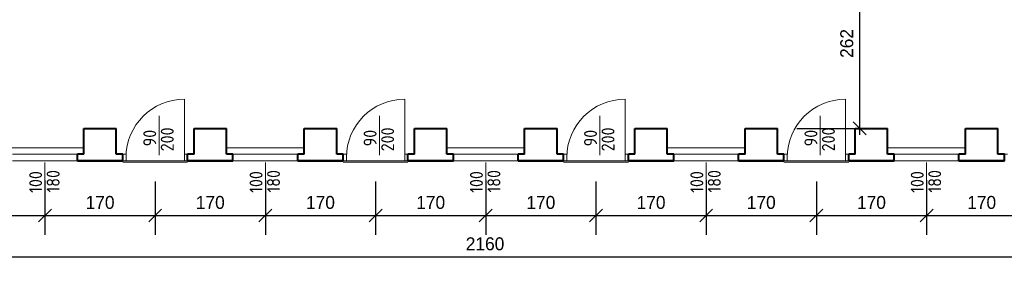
# Model space of a CAD drawing. Header units: millimetres. Extents: x -32003 to -19505, y 17931 to 29358.
# Tile 60 of 92: x -24197 to -22678, y 21275 to 21671. Entities that reach past the tile are written whole.
import ezdxf

# ---------------------------------------------------------------- set-up
doc = ezdxf.new("R2010")
doc.units = ezdxf.units.MM
doc.header["$PDMODE"] = 3
for name, color, linetype, lineweight in [('_wymiary', 1, 'Continuous', 9), ('drzwi', 140, 'Continuous', 13), ('opisy drzwi', 40, 'Continuous', 13), ('sciany', 4, 'Continuous', 40), ('ściana', 4, 'Continuous', 40)]:
    doc.layers.add(name, color=color, linetype=linetype, lineweight=lineweight)
doc.styles.add('ISO', font='isocp.shx')
doc.dimstyles.new('Jacek2', dxfattribs={"dimscale": 2, "dimtxt": 10, "dimasz": 10, "dimexe": 15, "dimexo": 15, "dimgap": 5, "dimtad": 1, "dimdec": 0, "dimrnd": 0.5, "dimzin": 0, "dimdsep": 46, "dimtxsty": 'Standard', "dimblk": 'OBLIQUE', "dimcen": 0, "dimdle": 5, "dimadec": 1, "dimazin": 0, "dimtfac": 1, "dimtdec": 0, "dimtofl": 0, "dimtmove": 0, "dimatfit": 3, "dimfxl": 0, "dimtolj": 1, "dimtzin": 0, "dimarcsym": 0})

# ---------------------------------------------------------------- blocks, each defined once
blk = doc.blocks.new('_OBLIQUE')
at = {"color": 0, "linetype": 'ByBlock'}
blk.add_line((-0.5, -0.5), (0.5, 0.5), dxfattribs=at)
blk = doc.blocks.new('*D1115')
at = {"layer": '_wymiary', "color": 0, "lineweight": -2}
for p, q in [((-24327.6, 21421.4), (-24327.6, 21339)), ((-24157.6, 21423.4), (-24157.6, 21339)), ((-24337.6, 21369), (-24147.6, 21369))]:
    blk.add_line(p, q, dxfattribs=at)
at = {"layer": 'Defpoints', "color": 0}
for p in [(-24327.6, 21451.4), (-24157.6, 21453.4), (-24157.6, 21369)]:
    blk.add_point(p, dxfattribs=at)
at = {"layer": '_wymiary', "color": 0, "lineweight": -2, "xscale": 20, "yscale": 20, "zscale": 20, "rotation": 180}
blk.add_blockref('_OBLIQUE', (-24327.6, 21369), dxfattribs=at)
at = {"layer": '_wymiary', "color": 0, "lineweight": -2, "xscale": 20, "yscale": 20, "zscale": 20}
blk.add_blockref('_OBLIQUE', (-24157.6, 21369), dxfattribs=at)
at = {"layer": '_wymiary', "color": 0, "insert": (-24242.6, 21389), "char_height": 20, "attachment_point": 5}
blk.add_mtext('\\A1;170', dxfattribs=at)
blk = doc.blocks.new('*D1116')
at = {"layer": '_wymiary', "color": 0, "lineweight": -2}
for p, q in [((-24157.6, 21423.4), (-24157.6, 21339)), ((-23987.6, 21421.4), (-23987.6, 21339)), ((-24167.6, 21369), (-23977.6, 21369))]:
    blk.add_line(p, q, dxfattribs=at)
at = {"layer": 'Defpoints', "color": 0}
for p in [(-24157.6, 21453.4), (-23987.6, 21451.4), (-23987.6, 21369)]:
    blk.add_point(p, dxfattribs=at)
at = {"layer": '_wymiary', "color": 0, "lineweight": -2, "xscale": 20, "yscale": 20, "zscale": 20, "rotation": 180}
blk.add_blockref('_OBLIQUE', (-24157.6, 21369), dxfattribs=at)
at = {"layer": '_wymiary', "color": 0, "lineweight": -2, "xscale": 20, "yscale": 20, "zscale": 20}
blk.add_blockref('_OBLIQUE', (-23987.6, 21369), dxfattribs=at)
at = {"layer": '_wymiary', "color": 0, "insert": (-24072.6, 21389), "char_height": 20, "attachment_point": 5}
blk.add_mtext('\\A1;170', dxfattribs=at)
blk = doc.blocks.new('*D1117')
at = {"layer": '_wymiary', "color": 0, "lineweight": -2}
for p, q in [((-23987.6, 21421.4), (-23987.6, 21339)), ((-23817.6, 21423.4), (-23817.6, 21339)), ((-23997.6, 21369), (-23807.6, 21369))]:
    blk.add_line(p, q, dxfattribs=at)
at = {"layer": 'Defpoints', "color": 0}
for p in [(-23987.6, 21451.4), (-23817.6, 21453.4), (-23817.6, 21369)]:
    blk.add_point(p, dxfattribs=at)
at = {"layer": '_wymiary', "color": 0, "lineweight": -2, "xscale": 20, "yscale": 20, "zscale": 20, "rotation": 180}
blk.add_blockref('_OBLIQUE', (-23987.6, 21369), dxfattribs=at)
at = {"layer": '_wymiary', "color": 0, "lineweight": -2, "xscale": 20, "yscale": 20, "zscale": 20}
blk.add_blockref('_OBLIQUE', (-23817.6, 21369), dxfattribs=at)
at = {"layer": '_wymiary', "color": 0, "insert": (-23902.6, 21389), "char_height": 20, "attachment_point": 5}
blk.add_mtext('\\A1;170', dxfattribs=at)
blk = doc.blocks.new('*D1118')
at = {"layer": '_wymiary', "color": 0, "lineweight": -2}
for p, q in [((-23817.6, 21423.4), (-23817.6, 21339)), ((-23647.6, 21421.4), (-23647.6, 21339)), ((-23827.6, 21369), (-23637.6, 21369))]:
    blk.add_line(p, q, dxfattribs=at)
at = {"layer": 'Defpoints', "color": 0}
for p in [(-23817.6, 21453.4), (-23647.6, 21451.4), (-23647.6, 21369)]:
    blk.add_point(p, dxfattribs=at)
at = {"layer": '_wymiary', "color": 0, "lineweight": -2, "xscale": 20, "yscale": 20, "zscale": 20, "rotation": 180}
blk.add_blockref('_OBLIQUE', (-23817.6, 21369), dxfattribs=at)
at = {"layer": '_wymiary', "color": 0, "lineweight": -2, "xscale": 20, "yscale": 20, "zscale": 20}
blk.add_blockref('_OBLIQUE', (-23647.6, 21369), dxfattribs=at)
at = {"layer": '_wymiary', "color": 0, "insert": (-23732.6, 21389), "char_height": 20, "attachment_point": 5}
blk.add_mtext('\\A1;170', dxfattribs=at)
blk = doc.blocks.new('*D1119')
at = {"layer": '_wymiary', "color": 0, "lineweight": -2}
for p, q in [((-23647.6, 21421.4), (-23647.6, 21339)), ((-23477.6, 21423.4), (-23477.6, 21339)), ((-23657.6, 21369), (-23467.6, 21369))]:
    blk.add_line(p, q, dxfattribs=at)
at = {"layer": 'Defpoints', "color": 0}
for p in [(-23647.6, 21451.4), (-23477.6, 21453.4), (-23477.6, 21369)]:
    blk.add_point(p, dxfattribs=at)
at = {"layer": '_wymiary', "color": 0, "lineweight": -2, "xscale": 20, "yscale": 20, "zscale": 20, "rotation": 180}
blk.add_blockref('_OBLIQUE', (-23647.6, 21369), dxfattribs=at)
at = {"layer": '_wymiary', "color": 0, "lineweight": -2, "xscale": 20, "yscale": 20, "zscale": 20}
blk.add_blockref('_OBLIQUE', (-23477.6, 21369), dxfattribs=at)
at = {"layer": '_wymiary', "color": 0, "insert": (-23562.6, 21389), "char_height": 20, "attachment_point": 5}
blk.add_mtext('\\A1;170', dxfattribs=at)
blk = doc.blocks.new('*D1120')
at = {"layer": '_wymiary', "color": 0, "lineweight": -2}
for p, q in [((-23477.6, 21423.4), (-23477.6, 21339)), ((-23307.6, 21421.4), (-23307.6, 21339)), ((-23487.6, 21369), (-23297.6, 21369))]:
    blk.add_line(p, q, dxfattribs=at)
at = {"layer": 'Defpoints', "color": 0}
for p in [(-23477.6, 21453.4), (-23307.6, 21451.4), (-23307.6, 21369)]:
    blk.add_point(p, dxfattribs=at)
at = {"layer": '_wymiary', "color": 0, "lineweight": -2, "xscale": 20, "yscale": 20, "zscale": 20, "rotation": 180}
blk.add_blockref('_OBLIQUE', (-23477.6, 21369), dxfattribs=at)
at = {"layer": '_wymiary', "color": 0, "lineweight": -2, "xscale": 20, "yscale": 20, "zscale": 20}
blk.add_blockref('_OBLIQUE', (-23307.6, 21369), dxfattribs=at)
at = {"layer": '_wymiary', "color": 0, "insert": (-23392.6, 21389), "char_height": 20, "attachment_point": 5}
blk.add_mtext('\\A1;170', dxfattribs=at)
blk = doc.blocks.new('*D1121')
at = {"layer": '_wymiary', "color": 0, "lineweight": -2}
for p, q in [((-23307.6, 21421.4), (-23307.6, 21339)), ((-23137.6, 21423.4), (-23137.6, 21339)), ((-23317.6, 21369), (-23127.6, 21369))]:
    blk.add_line(p, q, dxfattribs=at)
at = {"layer": 'Defpoints', "color": 0}
for p in [(-23307.6, 21451.4), (-23137.6, 21453.4), (-23137.6, 21369)]:
    blk.add_point(p, dxfattribs=at)
at = {"layer": '_wymiary', "color": 0, "lineweight": -2, "xscale": 20, "yscale": 20, "zscale": 20, "rotation": 180}
blk.add_blockref('_OBLIQUE', (-23307.6, 21369), dxfattribs=at)
at = {"layer": '_wymiary', "color": 0, "lineweight": -2, "xscale": 20, "yscale": 20, "zscale": 20}
blk.add_blockref('_OBLIQUE', (-23137.6, 21369), dxfattribs=at)
at = {"layer": '_wymiary', "color": 0, "insert": (-23222.6, 21389), "char_height": 20, "attachment_point": 5}
blk.add_mtext('\\A1;170', dxfattribs=at)
blk = doc.blocks.new('*D1122')
at = {"layer": '_wymiary', "color": 0, "lineweight": -2}
for p, q in [((-23137.6, 21423.4), (-23137.6, 21339)), ((-22967.6, 21421.4), (-22967.6, 21339)), ((-23147.6, 21369), (-22957.6, 21369))]:
    blk.add_line(p, q, dxfattribs=at)
at = {"layer": 'Defpoints', "color": 0}
for p in [(-23137.6, 21453.4), (-22967.6, 21451.4), (-22967.6, 21369)]:
    blk.add_point(p, dxfattribs=at)
at = {"layer": '_wymiary', "color": 0, "lineweight": -2, "xscale": 20, "yscale": 20, "zscale": 20, "rotation": 180}
blk.add_blockref('_OBLIQUE', (-23137.6, 21369), dxfattribs=at)
at = {"layer": '_wymiary', "color": 0, "lineweight": -2, "xscale": 20, "yscale": 20, "zscale": 20}
blk.add_blockref('_OBLIQUE', (-22967.6, 21369), dxfattribs=at)
at = {"layer": '_wymiary', "color": 0, "insert": (-23052.6, 21389), "char_height": 20, "attachment_point": 5}
blk.add_mtext('\\A1;170', dxfattribs=at)
blk = doc.blocks.new('*D1123')
at = {"layer": '_wymiary', "color": 0, "lineweight": -2}
for p, q in [((-22967.6, 21421.4), (-22967.6, 21339)), ((-22797.6, 21423.4), (-22797.6, 21339)), ((-22977.6, 21369), (-22787.6, 21369))]:
    blk.add_line(p, q, dxfattribs=at)
at = {"layer": 'Defpoints', "color": 0}
for p in [(-22967.6, 21451.4), (-22797.6, 21453.4), (-22797.6, 21369)]:
    blk.add_point(p, dxfattribs=at)
at = {"layer": '_wymiary', "color": 0, "lineweight": -2, "xscale": 20, "yscale": 20, "zscale": 20, "rotation": 180}
blk.add_blockref('_OBLIQUE', (-22967.6, 21369), dxfattribs=at)
at = {"layer": '_wymiary', "color": 0, "lineweight": -2, "xscale": 20, "yscale": 20, "zscale": 20}
blk.add_blockref('_OBLIQUE', (-22797.6, 21369), dxfattribs=at)
at = {"layer": '_wymiary', "color": 0, "insert": (-22882.6, 21389), "char_height": 20, "attachment_point": 5}
blk.add_mtext('\\A1;170', dxfattribs=at)
blk = doc.blocks.new('*D1124')
at = {"layer": '_wymiary', "color": 0, "lineweight": -2}
for p, q in [((-22797.6, 21423.4), (-22797.6, 21339)), ((-22627.6, 21421.4), (-22627.6, 21339)), ((-22807.6, 21369), (-22617.6, 21369))]:
    blk.add_line(p, q, dxfattribs=at)
at = {"layer": 'Defpoints', "color": 0}
for p in [(-22797.6, 21453.4), (-22627.6, 21451.4), (-22627.6, 21369)]:
    blk.add_point(p, dxfattribs=at)
at = {"layer": '_wymiary', "color": 0, "lineweight": -2, "xscale": 20, "yscale": 20, "zscale": 20, "rotation": 180}
blk.add_blockref('_OBLIQUE', (-22797.6, 21369), dxfattribs=at)
at = {"layer": '_wymiary', "color": 0, "lineweight": -2, "xscale": 20, "yscale": 20, "zscale": 20}
blk.add_blockref('_OBLIQUE', (-22627.6, 21369), dxfattribs=at)
at = {"layer": '_wymiary', "color": 0, "insert": (-22712.6, 21389), "char_height": 20, "attachment_point": 5}
blk.add_mtext('\\A1;170', dxfattribs=at)
blk = doc.blocks.new('*D1127')
at = {"layer": '_wymiary', "color": 0, "lineweight": -2}
for p, q in [((-24559.8, 21423.4), (-24559.8, 21275.2)), ((-22397.6, 21423.4), (-22397.6, 21275.2)), ((-24569.8, 21305.2), (-22387.6, 21305.2))]:
    blk.add_line(p, q, dxfattribs=at)
at = {"layer": 'Defpoints', "color": 0}
for p in [(-24559.8, 21453.4), (-22397.6, 21453.4), (-22397.6, 21305.2)]:
    blk.add_point(p, dxfattribs=at)
at = {"layer": '_wymiary', "color": 0, "lineweight": -2, "xscale": 20, "yscale": 20, "zscale": 20, "rotation": 180}
blk.add_blockref('_OBLIQUE', (-24559.8, 21305.2), dxfattribs=at)
at = {"layer": '_wymiary', "color": 0, "lineweight": -2, "xscale": 20, "yscale": 20, "zscale": 20}
blk.add_blockref('_OBLIQUE', (-22397.6, 21305.2), dxfattribs=at)
at = {"layer": '_wymiary', "color": 0, "insert": (-23478.7, 21325.2), "char_height": 20, "attachment_point": 5}
blk.add_mtext('\\A1;2160', dxfattribs=at)
blk = doc.blocks.new('*D1203')
at = {"layer": '_wymiary', "color": 0, "lineweight": -2}
for p, q in [((-22900.6, 21493.4), (-22900.6, 21775.4)), ((-22956.5, 21765.4), (-22870.6, 21765.4)), ((-22997.6, 21503.4), (-22870.6, 21503.4))]:
    blk.add_line(p, q, dxfattribs=at)
at = {"layer": 'Defpoints', "color": 0}
for p in [(-22986.5, 21765.4), (-22900.6, 21765.4), (-23027.6, 21503.4)]:
    blk.add_point(p, dxfattribs=at)
at = {"layer": '_wymiary', "color": 0, "lineweight": -2, "xscale": 20, "yscale": 20, "zscale": 20}
for p, rotation in [((-22900.6, 21765.4), 90), ((-22900.6, 21503.4), 270)]:
    blk.add_blockref('_OBLIQUE', p, dxfattribs=dict(at, rotation=rotation))
at = {"layer": '_wymiary', "color": 0, "insert": (-22920.6, 21634.4), "char_height": 20, "attachment_point": 5, "rotation": 90}
blk.add_mtext('\\A1;262', dxfattribs=at)

msp = doc.modelspace()

# ---------------------------------------------------------------- linework, layer by layer
at = {"layer": 'drzwi'}
for p, q in [((-23942.6, 21458.4), (-23942.6, 21548.4)), ((-23602.6, 21458.4), (-23602.6, 21548.4)), ((-23262.6, 21458.4), (-23262.6, 21548.4)), ((-22922.6, 21458.4), (-22922.6, 21548.4)), ((-24032.6, 21463.4), (-24037.6, 21463.4)), ((-24032.6, 21453.4), (-24032.6, 21463.4)), ((-23942.6, 21453.4), (-23942.6, 21463.4)), ((-23942.6, 21463.4), (-23937.6, 21463.4)), ((-23692.6, 21463.4), (-23697.6, 21463.4)), ((-23692.6, 21453.4), (-23692.6, 21463.4)), ((-23602.6, 21453.4), (-23602.6, 21463.4)), ((-23602.6, 21463.4), (-23597.6, 21463.4)), ((-23352.6, 21463.4), (-23357.6, 21463.4)), ((-23352.6, 21453.4), (-23352.6, 21463.4)), ((-23262.6, 21453.4), (-23262.6, 21463.4)), ((-23262.6, 21463.4), (-23257.6, 21463.4)), ((-23012.6, 21463.4), (-23017.6, 21463.4)), ((-23012.6, 21453.4), (-23012.6, 21463.4)), ((-22922.6, 21453.4), (-22922.6, 21463.4)), ((-22922.6, 21463.4), (-22917.6, 21463.4)), ((-22672.6, 21463.4), (-22677.6, 21463.4)), ((-24037.6, 21453.4), (-23937.6, 21453.4)), ((-24037.6, 21451.4), (-23937.6, 21451.4)), ((-23697.6, 21453.4), (-23597.6, 21453.4)), ((-23697.6, 21451.4), (-23597.6, 21451.4)), ((-23357.6, 21453.4), (-23257.6, 21453.4)), ((-23357.6, 21451.4), (-23257.6, 21451.4)), ((-23017.6, 21453.4), (-22917.6, 21453.4)), ((-23017.6, 21451.4), (-22917.6, 21451.4))]:
    msp.add_line(p, q, dxfattribs=at)
for centre in [(-23942.6, 21458.4), (-23602.6, 21458.4), (-23262.6, 21458.4), (-22922.6, 21458.4)]:
    msp.add_arc(centre, 90, 90, 180, dxfattribs=at)
at = {"layer": 'opisy drzwi'}
for p, q in [((-23981.6, 21461.9), (-23981.6, 21522.8)), ((-23641.6, 21461.9), (-23641.6, 21522.8)), ((-23301.6, 21461.9), (-23301.6, 21522.8)), ((-22961.6, 21461.9), (-22961.6, 21522.8)), ((-24216.9, 21473.4), (-24097.6, 21473.4)), ((-24207.6, 21463.4), (-24107.6, 21463.4)), ((-23876.9, 21473.4), (-23757.6, 21473.4)), ((-23867.6, 21463.4), (-23767.6, 21463.4)), ((-23536.9, 21473.4), (-23417.6, 21473.4)), ((-23527.6, 21463.4), (-23427.6, 21463.4)), ((-23196.9, 21473.4), (-23077.6, 21473.4)), ((-23187.6, 21463.4), (-23087.6, 21463.4)), ((-22856.9, 21473.4), (-22737.6, 21473.4)), ((-22847.6, 21463.4), (-22747.6, 21463.4)), ((-24207.6, 21453.4), (-24107.6, 21453.4)), ((-24157.6, 21390.1), (-24157.6, 21451)), ((-23867.6, 21453.4), (-23767.6, 21453.4)), ((-23817.6, 21390.1), (-23817.6, 21451)), ((-23527.6, 21453.4), (-23427.6, 21453.4)), ((-23477.6, 21390.1), (-23477.6, 21451)), ((-23187.6, 21453.4), (-23087.6, 21453.4)), ((-23137.6, 21390.1), (-23137.6, 21451)), ((-22847.6, 21453.4), (-22747.6, 21453.4)), ((-22797.6, 21390.1), (-22797.6, 21451))]:
    msp.add_line(p, q, dxfattribs=at)
at = {"layer": 'sciany'}
for p, q in [((-24037.6, 21453.4), (-24037.6, 21463.4)), ((-23937.6, 21453.4), (-23937.6, 21463.4)), ((-23697.6, 21453.4), (-23697.6, 21463.4)), ((-23597.6, 21453.4), (-23597.6, 21463.4)), ((-23357.6, 21453.4), (-23357.6, 21463.4)), ((-23257.6, 21453.4), (-23257.6, 21463.4)), ((-23017.6, 21453.4), (-23017.6, 21463.4)), ((-22917.6, 21453.4), (-22917.6, 21463.4)), ((-22677.6, 21453.4), (-22677.6, 21463.4))]:
    msp.add_line(p, q, dxfattribs=at)
at = {"layer": 'ściana'}
for p, q in [((-24097.6, 21503.4), (-24047.6, 21503.4)), ((-24097.6, 21463.4), (-24097.6, 21503.4)), ((-24047.6, 21463.4), (-24047.6, 21503.4)), ((-23927.6, 21503.4), (-23877.6, 21503.4)), ((-23927.6, 21463.4), (-23927.6, 21503.4)), ((-23877.6, 21463.4), (-23877.6, 21503.4)), ((-23757.6, 21503.4), (-23707.6, 21503.4)), ((-23757.6, 21463.4), (-23757.6, 21503.4)), ((-23707.6, 21463.4), (-23707.6, 21503.4)), ((-23587.6, 21503.4), (-23537.6, 21503.4)), ((-23587.6, 21463.4), (-23587.6, 21503.4)), ((-23537.6, 21463.4), (-23537.6, 21503.4)), ((-23417.6, 21503.4), (-23367.6, 21503.4)), ((-23417.6, 21463.4), (-23417.6, 21503.4)), ((-23367.6, 21463.4), (-23367.6, 21503.4)), ((-23247.6, 21503.4), (-23197.6, 21503.4)), ((-23247.6, 21463.4), (-23247.6, 21503.4)), ((-23197.6, 21463.4), (-23197.6, 21503.4)), ((-23077.6, 21463.4), (-23077.6, 21503.4)), ((-23077.6, 21503.4), (-23027.6, 21503.4)), ((-23027.6, 21463.4), (-23027.6, 21503.4)), ((-22907.6, 21503.4), (-22857.6, 21503.4)), ((-22907.6, 21463.4), (-22907.6, 21503.4)), ((-22857.6, 21463.4), (-22857.6, 21503.4)), ((-22737.6, 21503.4), (-22687.6, 21503.4)), ((-22737.6, 21463.4), (-22737.6, 21503.4)), ((-22687.6, 21463.4), (-22687.6, 21503.4)), ((-24097.6, 21463.4), (-24107.6, 21463.4)), ((-24107.6, 21453.4), (-24107.6, 21463.4)), ((-24037.6, 21463.4), (-24047.6, 21463.4)), ((-24037.6, 21453.4), (-24037.6, 21463.4)), ((-23927.6, 21463.4), (-23937.6, 21463.4)), ((-23937.6, 21453.4), (-23937.6, 21463.4)), ((-23867.6, 21463.4), (-23877.6, 21463.4)), ((-23867.6, 21453.4), (-23867.6, 21463.4)), ((-23767.6, 21453.4), (-23767.6, 21463.4)), ((-23757.6, 21463.4), (-23767.6, 21463.4)), ((-23697.6, 21463.4), (-23707.6, 21463.4)), ((-23697.6, 21453.4), (-23697.6, 21463.4)), ((-23597.6, 21453.4), (-23597.6, 21463.4)), ((-23587.6, 21463.4), (-23597.6, 21463.4)), ((-23527.6, 21463.4), (-23537.6, 21463.4)), ((-23527.6, 21453.4), (-23527.6, 21463.4)), ((-23427.6, 21453.4), (-23427.6, 21463.4)), ((-23417.6, 21463.4), (-23427.6, 21463.4)), ((-23357.6, 21463.4), (-23367.6, 21463.4)), ((-23357.6, 21453.4), (-23357.6, 21463.4)), ((-23257.6, 21453.4), (-23257.6, 21463.4)), ((-23247.6, 21463.4), (-23257.6, 21463.4)), ((-23187.6, 21463.4), (-23197.6, 21463.4)), ((-23187.6, 21453.4), (-23187.6, 21463.4)), ((-23087.6, 21453.4), (-23087.6, 21463.4)), ((-23077.6, 21463.4), (-23087.6, 21463.4)), ((-23017.6, 21463.4), (-23027.6, 21463.4)), ((-23017.6, 21453.4), (-23017.6, 21463.4)), ((-22917.6, 21453.4), (-22917.6, 21463.4)), ((-22907.6, 21463.4), (-22917.6, 21463.4)), ((-22847.6, 21463.4), (-22857.6, 21463.4)), ((-22847.6, 21453.4), (-22847.6, 21463.4)), ((-22747.6, 21453.4), (-22747.6, 21463.4)), ((-22737.6, 21463.4), (-22747.6, 21463.4)), ((-22677.6, 21463.4), (-22687.6, 21463.4)), ((-22677.6, 21453.4), (-22677.6, 21463.4)), ((-24107.6, 21453.4), (-24037.6, 21453.4)), ((-24037.6, 21453.4), (-24107.6, 21453.4)), ((-23937.6, 21453.4), (-23867.6, 21453.4)), ((-23867.6, 21453.4), (-23937.6, 21453.4)), ((-23767.6, 21453.4), (-23697.6, 21453.4)), ((-23697.6, 21453.4), (-23767.6, 21453.4)), ((-23597.6, 21453.4), (-23527.6, 21453.4)), ((-23527.6, 21453.4), (-23597.6, 21453.4)), ((-23427.6, 21453.4), (-23357.6, 21453.4)), ((-23357.6, 21453.4), (-23427.6, 21453.4)), ((-23257.6, 21453.4), (-23187.6, 21453.4)), ((-23187.6, 21453.4), (-23257.6, 21453.4)), ((-23087.6, 21453.4), (-23017.6, 21453.4)), ((-23017.6, 21453.4), (-23087.6, 21453.4)), ((-22917.6, 21453.4), (-22847.6, 21453.4)), ((-22847.6, 21453.4), (-22917.6, 21453.4)), ((-22747.6, 21453.4), (-22677.6, 21453.4)), ((-22677.6, 21453.4), (-22747.6, 21453.4))]:
    msp.add_line(p, q, dxfattribs=at)

# ---------------------------------------------------------------- texts
at = {"layer": 'opisy drzwi', "style": 'ISO'}
for s, p in [('200', (-23959, 21468)), ('200', (-23619, 21468)), ('200', (-23279, 21468)), ('200', (-22939, 21468)), ('90', (-23986, 21475.7)), ('90', (-23646, 21475.7)), ('90', (-23306, 21475.7)), ('90', (-22966, 21475.7)), ('100', (-24162, 21403.9)), ('180', (-24135, 21404.3)), ('100', (-23822, 21403.9)), ('180', (-23795, 21404.3)), ('100', (-23482, 21403.9)), ('180', (-23455, 21404.3)), ('100', (-23142, 21403.9)), ('180', (-23115, 21404.3)), ('100', (-22802, 21403.9)), ('180', (-22775, 21404.3))]:
    msp.add_text(s, height=20, rotation=90, dxfattribs=at).set_placement(p)

# ---------------------------------------------------------------- dimensions: what is measured, and where the dimension line sits
at = {"layer": '_wymiary'}
dim = msp.add_linear_dim(base=(-22900.6, 21765.4), p1=(-23027.6, 21503.4), p2=(-22986.5, 21765.4), angle=90, dimstyle='Jacek2', dxfattribs=at)
dim.commit()
dim.dimension.update_dxf_attribs({"geometry": '*D1203', "text_midpoint": (-22920.6, 21634.4)})
dim = msp.add_linear_dim(base=(-22397.6, 21305.2), p1=(-24559.8, 21453.4), p2=(-22397.6, 21453.4), text='2160', dimstyle='Jacek2', dxfattribs=at)
dim.commit()
dim.dimension.update_dxf_attribs({"geometry": '*D1127', "text_midpoint": (-23478.7, 21325.2)})
for base, p1, p2, picture, middle in [((-24157.6, 21369), (-24327.6, 21451.4), (-24157.6, 21453.4), '*D1115', (-24242.6, 21389)), ((-23987.6, 21369), (-24157.6, 21453.4), (-23987.6, 21451.4), '*D1116', (-24072.6, 21389)), ((-23817.6, 21369), (-23987.6, 21451.4), (-23817.6, 21453.4), '*D1117', (-23902.6, 21389)), ((-23647.6, 21369), (-23817.6, 21453.4), (-23647.6, 21451.4), '*D1118', (-23732.6, 21389)), ((-23477.6, 21369), (-23647.6, 21451.4), (-23477.6, 21453.4), '*D1119', (-23562.6, 21389)), ((-23307.6, 21369), (-23477.6, 21453.4), (-23307.6, 21451.4), '*D1120', (-23392.6, 21389)), ((-23137.6, 21369), (-23307.6, 21451.4), (-23137.6, 21453.4), '*D1121', (-23222.6, 21389)), ((-22967.6, 21369), (-23137.6, 21453.4), (-22967.6, 21451.4), '*D1122', (-23052.6, 21389)), ((-22797.6, 21369), (-22967.6, 21451.4), (-22797.6, 21453.4), '*D1123', (-22882.6, 21389)), ((-22627.6, 21369), (-22797.6, 21453.4), (-22627.6, 21451.4), '*D1124', (-22712.6, 21389))]:
    dim = msp.add_linear_dim(base=base, p1=p1, p2=p2, dimstyle='Jacek2', override={"dimtmove": 1}, dxfattribs=at)
    dim.commit()
    dim.dimension.update_dxf_attribs({"geometry": picture, "text_midpoint": middle})

doc.saveas('drawing.dxf')
